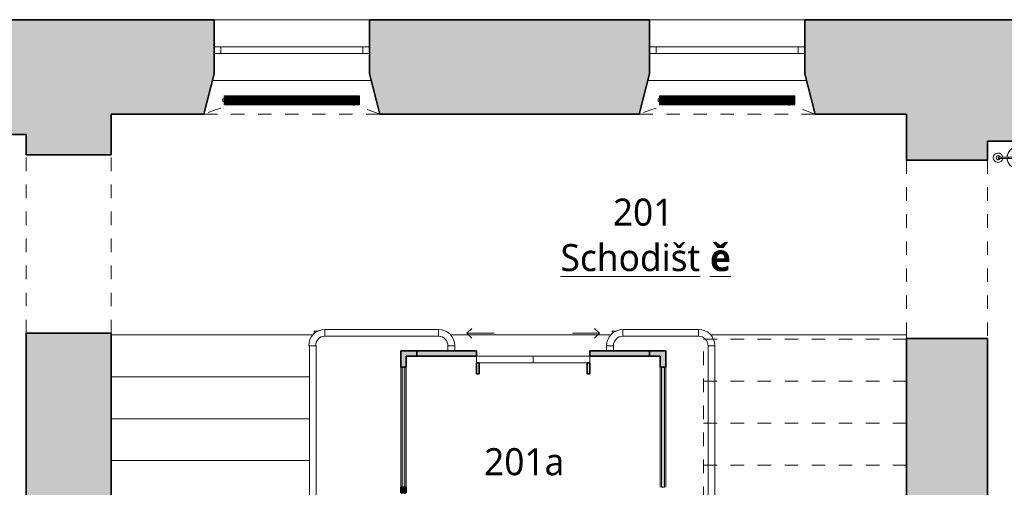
# Model space of a CAD drawing. Header units: metres. Extents: x -0.2 to 46.9, y -1.3 to 28.
# Tile 7 of 29: x 10.6 to 17.9, y 11.3 to 14.7. Entities that reach past the tile are written whole.
import ezdxf

# ---------------------------------------------------------------- set-up
doc = ezdxf.new("R2010")
doc.units = ezdxf.units.M
for name, pattern in [('AV - Cerch_ 1 tecka 4mm', [0.006, 0.004, -0.001, 0, -0.001]), ('AV - Cerch_ 2 tecky 2mm', [0.0038, 0.002, -0.0006, 0, -0.0006, 0, -0.0006]), ('AV - Cerch_ 2 tecky 4mm', [0.008, 0.004, -0.0015, 0, -0.001, 0, -0.0015])]:
    doc.linetypes.add(name, pattern=pattern)
doc.layers.add('AV-MISTNOSTI', color=5, linetype='Continuous', lineweight=5, true_color=0x0000ff)
for name, color, linetype, lineweight in [('AV-SRAFY', 7, 'Continuous', 35), ('AV-STAVBA', 7, 'Continuous', 18), ('AV-VYBAVENI', 7, 'Continuous', 18)]:
    doc.layers.add(name, color=color, linetype=linetype, lineweight=lineweight)
doc.styles.add('Trebuchet MS_B', font='trebuc.ttf', dxfattribs={"height": 0.2})

# ---------------------------------------------------------------- blocks, each defined once
blk = doc.blocks.new('GM_Otvor_obdélníkový - 1320x2800-981965-2NP')
at = {"layer": 'AV-STAVBA', "color": 254, "linetype": 'AV - Cerch_ 1 tecka 4mm', "lineweight": 13, "true_color": 0xcccccc}
for p, q in [((-0.66, 0.315), (0.66, 0.315)), ((-0.66, -0.315), (0.66, -0.315)), ((-0.66, -0.315), (0.66, -0.315))]:
    blk.add_line(p, q, dxfattribs=at)
blk = doc.blocks.new('GM_Otvor_obdélníkový - 1320x2800-993324-2NP')
at = {"layer": 'AV-STAVBA', "color": 254, "linetype": 'AV - Cerch_ 1 tecka 4mm', "lineweight": 13, "true_color": 0xcccccc}
for p, q in [((-0.66, 0.3), (0.66, 0.3)), ((-0.66, -0.3), (0.66, -0.3)), ((-0.66, -0.3), (0.66, -0.3))]:
    blk.add_line(p, q, dxfattribs=at)
blk = doc.blocks.new('Systémový panel - Prosklený panel - Interiérový-1045395-2NP')
at = {"layer": 'AV-STAVBA', "true_color": 0xcccccc}
blk.add_hatch(color=254, dxfattribs=at).paths.add_polyline_path([(-0.445, 0.01), (-0.445, -0.01), (0.445, -0.01), (0.445, 0.01), (0.1995, 0.01)])
at = {"layer": 'AV-STAVBA', "color": 254, "true_color": 0xcccccc}
for p, q in [((0.445, 0.01), (-0.445, 0.01)), ((-0.445, 0.01), (-0.445, -0.01)), ((0.445, -0.01), (0.445, 0.01)), ((-0.445, -0.01), (0.445, -0.01))]:
    blk.add_line(p, q, dxfattribs=at)
blk = doc.blocks.new('L Corner Mullion - 100x100-1395239-2NP')
at = {"layer": 'AV-STAVBA', "true_color": 0xcccccc}
blk.add_hatch(color=254, dxfattribs=at).paths.add_polyline_path([(0.02, 0.1), (-0.02, 0.1), (-0.02, 0.02), (-0.1, 0.02), (-0.1, -0.02), (0.02, -0.02), (0.02, 0.0119)])
at = {"layer": 'AV-STAVBA', "color": 254, "lineweight": 35, "true_color": 0xcccccc}
for p, q in [((0.02, 0.1), (-0.02, 0.1)), ((-0.02, 0.1), (-0.02, 0.02)), ((0.02, -0.02), (0.02, 0.1)), ((-0.02, 0.02), (-0.1, 0.02)), ((-0.1, 0.02), (-0.1, -0.02)), ((-0.1, -0.02), (0.02, -0.02))]:
    blk.add_line(p, q, dxfattribs=at)
blk = doc.blocks.new('L Corner Mullion - 100x100-1395240-2NP')
at = {"layer": 'AV-STAVBA', "true_color": 0xcccccc}
blk.add_hatch(color=254, dxfattribs=at).paths.add_polyline_path([(-0.02, 0.1), (0.02, 0.1), (0.02, -0.02), (-0.1, -0.02), (-0.1, 0.02), (-0.02, 0.02)])
at = {"layer": 'AV-STAVBA', "color": 254, "lineweight": 35, "true_color": 0xcccccc}
for p, q in [((-0.02, 0.1), (0.02, 0.1)), ((-0.02, 0.02), (-0.02, 0.1)), ((0.02, 0.1), (0.02, -0.02)), ((-0.1, -0.02), (-0.1, 0.02)), ((-0.1, 0.02), (-0.02, 0.02)), ((0.02, -0.02), (-0.1, -0.02))]:
    blk.add_line(p, q, dxfattribs=at)
blk = doc.blocks.new('Obdélníková příčel - Koncepční příčel interiérová 40_40-1045116-2NP')
at = {"layer": 'AV-STAVBA', "true_color": 0xcccccc}
blk.add_hatch(color=254, dxfattribs=at).paths.add_polyline_path([(-0.02, -0.02), (-0.02, 0.02), (0.02, 0.02), (0.02, -0.02)])
at = {"layer": 'AV-STAVBA', "color": 254, "lineweight": 35, "true_color": 0xcccccc}
for p, q in [((-0.02, 0.02), (0.02, 0.02)), ((-0.02, -0.02), (-0.02, 0.02)), ((0.02, 0.02), (0.02, -0.02)), ((0.02, -0.02), (-0.02, -0.02))]:
    blk.add_line(p, q, dxfattribs=at)
blk = doc.blocks.new('Obdélníková příčel - Koncepční příčel interiérová 80_40-1045391-2NP')
at = {"layer": 'AV-STAVBA', "color": 254, "true_color": 0xcccccc}
for p, q in [((13.4248, 10.3582), (13.4248, 11.2482)), ((13.4648, 11.2482), (13.4648, 10.3582))]:
    blk.add_line(p, q, dxfattribs=at)
blk = doc.blocks.new('WI_2-2_bez středního sloupku_s příčlemi - 1150x2400-1162496-2NP')
at = {"layer": 'AV-STAVBA', "color": 254, "true_color": 0xcccccc}
for p, q in [((-0.575, 0.1), (-0.575, 0.15)), ((-0.575, 0.15), (0.575, 0.15)), ((-0.525, 0.1), (-0.525, 0.15)), ((0.525, 0.1), (0.525, 0.15)), ((0.575, 0.1), (0.575, 0.15)), ((-0.575, 0.1), (0.575, 0.1))]:
    blk.add_line(p, q, dxfattribs=at)
blk = doc.blocks.new('GM_Nika_zkosené ostění - v950-1164649-2NP')
at = {"layer": 'AV-STAVBA', "color": 254, "linetype": 'AV - Cerch_ 1 tecka 4mm', "lineweight": 13, "true_color": 0xcccccc}
blk.add_line((-0.525, 0.35), (0.775, 0.35), dxfattribs=at)
blk = doc.blocks.new('GM_Nika se zkoseným ostěním a klenutým nadpražím - 1150x2500_500-1164093-2NP')
at = {"layer": 'AV-STAVBA', "color": 254, "linetype": 'AV - Cerch_ 1 tecka 4mm', "lineweight": 13, "true_color": 0xcccccc}
for p, q in [((0.575, 0.35), (-0.575, 0.35)), ((0.65, -0.35), (-0.65, -0.35))]:
    blk.add_line(p, q, dxfattribs=at)
blk.add_arc((0, -1.9242), 1.7031, 67.56399, 112.43601, dxfattribs=at)
blk = doc.blocks.new('Railing - BA_Panel zábradlí-1395254-2NP')
at = {"layer": 'AV-STAVBA', "color": 254, "true_color": 0xcccccc}
for p, q in [((-0.0274, -0.0395), (-0.0274, -0.08)), ((-0.0074, -0.08), (-0.0074, -0.0463)), ((-0.0274, -0.08), (-0.0074, -0.08)), ((-0.0274, -0.11), (-0.0274, -0.08)), ((-0.0274, -0.11), (-0.0074, -0.11)), ((-0.0074, -0.08), (-0.0074, -0.11))]:
    blk.add_line(p, q, dxfattribs=at)
blk = doc.blocks.new('Railing - Railing-1361517-2NP')
at = {"layer": 'AV-STAVBA', "color": 254, "true_color": 0xcccccc}
for p, q in [((12.7494, 12.3359), (12.7994, 12.3359)), ((12.7494, 12.3359), (12.7494, 10.8891)), ((12.7994, 12.3359), (12.7994, 10.9056)), ((12.7494, 10.8891), (12.7848, 10.9056)), ((12.7848, 10.9056), (12.7994, 10.9056))]:
    blk.add_line(p, q, dxfattribs=at)
at = {"layer": 'AV-STAVBA', "color": 254, "linetype": 'AV - Cerch_ 2 tecky 2mm', "true_color": 0xcccccc}
for p, q in [((12.7494, 10.8891), (12.7494, 9.6259)), ((12.7994, 10.9056), (12.7994, 9.6259)), ((12.7494, 9.6259), (12.7494, 9.5359)), ((12.7994, 9.6259), (12.7994, 9.5359)), ((12.7994, 9.5359), (12.7494, 9.5359))]:
    blk.add_line(p, q, dxfattribs=at)
at = {"extrusion": (0, 0, -1), "zscale": -1}
blk.add_blockref('Railing - BA_Panel zábradlí-1395254-2NP', (-12.7594, 10.9409), dxfattribs=at)
blk = doc.blocks.new('Railing - Railing-1391833-2NP')
at = {"layer": 'AV-STAVBA', "color": 254, "true_color": 0xcccccc}
for p, q in [((15.6981, 9.6132), (15.6981, 12.3359)), ((15.7481, 9.5782), (15.7481, 12.3359)), ((15.7481, 9.5782), (15.7256, 9.5782))]:
    blk.add_line(p, q, dxfattribs=at)
blk = doc.blocks.new('DO_2_Ocel__posuvné_výtahové - 800x1970-1045821-2NP')
at = {"layer": 'AV-STAVBA', "color": 254, "lineweight": 35, "true_color": 0xcccccc}
for p, q in [((-0.4, 0.15), (-0.42, 0.15)), ((-0.42, 0.15), (-0.42, 0.07)), ((-0.4, 0.07), (-0.4, 0.15)), ((0.42, 0.15), (0.4, 0.15)), ((0.4, 0.15), (0.4, 0.07)), ((0.42, 0.07), (0.42, 0.15)), ((-0.42, 0.07), (-0.4, 0.07)), ((0.4, 0.07), (0.42, 0.07))]:
    blk.add_line(p, q, dxfattribs=at)
at = {"layer": 'AV-STAVBA', "color": 254, "linetype": 'AV - Cerch_ 1 tecka 4mm', "true_color": 0xcccccc}
blk.add_line((-0.52, 0.02), (0.52, 0.02), dxfattribs=at)
at = {"layer": 'AV-STAVBA', "color": 254, "true_color": 0xcccccc}
for p, q in [((-0.42, 0.07), (0, 0.07)), ((-0.42, 0.02), (-0.42, 0.07)), ((0, 0.02), (-0.42, 0.02)), ((0, 0.07), (0.42, 0.07)), ((0, 0.07), (0.42, 0.07)), ((0, 0.02), (0, 0.07)), ((0.42, 0.02), (0, 0.02)), ((0.42, 0.07), (0.42, 0.02)), ((-0.4896, -0.15), (-0.4542, -0.1146)), ((0.4896, -0.15), (0.4542, -0.1146)), ((-0.4896, -0.15), (-0.2896, -0.15)), ((-0.4896, -0.15), (-0.4542, -0.1854)), ((0.4896, -0.15), (0.2896, -0.15)), ((0.4896, -0.15), (0.4542, -0.1854))]:
    blk.add_line(p, q, dxfattribs=at)
blk = doc.blocks.new('Railing - BA_Panel zábradlí-1395425-2NP')
at = {"layer": 'AV-STAVBA', "color": 254, "true_color": 0xcccccc}
for q in [(-0.0274, -0.0803), (-0.0076, -0.11)]:
    blk.add_line((-0.0274, -0.11), q, dxfattribs=at)
blk = doc.blocks.new('Railing - Railing-1395258-2NP')
at = {"layer": 'AV-STAVBA', "color": 254, "true_color": 0xcccccc}
for p, q in [((12.8648, 12.4059), (12.8648, 12.4559)), ((13.7048, 12.4559), (12.8648, 12.4559)), ((12.8648, 12.4059), (12.8648, 12.4559)), ((13.7048, 12.4559), (13.7048, 12.4059)), ((13.7048, 12.4559), (13.7048, 12.4059)), ((12.8648, 12.4059), (13.7048, 12.4059)), ((12.7448, 12.3359), (12.7494, 12.3359)), ((13.7748, 12.3359), (13.8248, 12.3359)), ((13.7748, 12.3359), (13.7748, 12.2982)), ((13.7748, 12.3359), (13.8248, 12.3359)), ((13.8248, 12.2982), (13.8248, 12.3359))]:
    blk.add_line(p, q, dxfattribs=at)
for centre, radius, start, end in [((12.8648, 12.3359), 0.12, 90, 180), ((13.7048, 12.3359), 0.12, 0, 90), ((12.8648, 12.3359), 0.07, 90, 180), ((13.7048, 12.3359), 0.07, 0, 90)]:
    blk.add_arc(centre, radius, start, end, dxfattribs=at)
at = {"rotation": 270}
blk.add_blockref('Railing - BA_Panel zábradlí-1395425-2NP', (12.8948, 12.4159), dxfattribs=at)
blk = doc.blocks.new('Railing - Railing-1395430-2NP')
at = {"layer": 'AV-STAVBA', "color": 254, "true_color": 0xcccccc}
for p, q in [((15.0681, 12.4059), (15.0681, 12.4559)), ((15.6281, 12.4559), (15.0681, 12.4559)), ((15.0681, 12.4059), (15.0681, 12.4559)), ((15.6281, 12.4559), (15.6281, 12.4059)), ((15.6281, 12.4559), (15.6281, 12.4059)), ((15.0681, 12.4059), (15.6281, 12.4059)), ((14.9481, 12.3359), (14.9981, 12.3359)), ((14.9481, 12.3359), (14.9981, 12.3359)), ((14.9481, 12.3359), (14.9481, 12.2982)), ((14.9981, 12.2982), (14.9981, 12.3359)), ((15.6981, 12.3359), (15.7481, 12.3359))]:
    blk.add_line(p, q, dxfattribs=at)
for centre, radius, start, end in [((15.0681, 12.3359), 0.12, 90, 180), ((15.6281, 12.3359), 0.12, 0, 90), ((15.0681, 12.3359), 0.07, 90, 180), ((15.6281, 12.3359), 0.07, 0, 90)]:
    blk.add_arc(centre, radius, start, end, dxfattribs=at)
at = {"rotation": 269.9999999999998}
blk.add_blockref('Railing - BA_Panel zábradlí-1395425-2NP', (15.0981, 12.4159), dxfattribs=at)
blk = doc.blocks.new('GM_Hasicí přístroj - Hasici pristroj-1546942-2NP')
at = {"layer": 'AV-STAVBA', "color": 254, "lineweight": 13, "true_color": 0xcccccc}
for p, q in [((-0.0421, 0.0036), (-0.1007, 0.0036)), ((-0.0421, 0.0111), (0.0579, 0.0111)), ((-0.0421, 0.0111), (-0.0421, -0.0139)), ((0.0579, 0.0111), (0.0605, 0.0111)), ((0.0579, 0.0111), (0.0579, -0.0139)), ((0.0605, 0.0111), (0.0979, 0.0111)), ((0.0605, 0.0111), (0.0605, -0.0139)), ((0.0979, 0.0111), (0.0979, -0.0139)), ((-0.1007, -0.0064), (-0.0421, -0.0064)), ((0.0579, -0.0139), (-0.0421, -0.0139)), ((0.0605, -0.0139), (0.0579, -0.0139)), ((0.0979, -0.0139), (0.0605, -0.0139))]:
    blk.add_line(p, q, dxfattribs=at)
at = {"layer": 'AV-STAVBA', "color": 254, "lineweight": 13, "true_color": 0xcccccc, "flags": 128}
for points in [[(-0.1007, 0.0036), (-0.1035, 0.0036), (-0.1063, 0.0036), (-0.1092, 0.0036), (-0.112, 0.0036), (-0.1149, 0.0036), (-0.1177, 0.0036), (-0.1205, 0.0036), (-0.1233, 0.0036), (-0.126, 0.0036), (-0.1288, 0.0036), (-0.1315, 0.0036), (-0.1341, 0.0036), (-0.1367, 0.0036), (-0.1393, 0.0036), (-0.1418, 0.0036), (-0.1443, 0.0036), (-0.1467, 0.0036), (-0.149, 0.0036), (-0.1513, 0.0036), (-0.1535, 0.0036), (-0.1556, 0.0036), (-0.1577, 0.0036), (-0.1596, 0.0036), (-0.1615, 0.0036), (-0.1633, 0.0036), (-0.165, 0.0036), (-0.1667, 0.0036), (-0.1682, 0.0036), (-0.1696, 0.0036), (-0.1709, 0.0036), (-0.1714, 0.0036)], [(-0.1714, -0.0064), (-0.1701, -0.0064), (-0.1687, -0.0064), (-0.1673, -0.0064), (-0.1657, -0.0064), (-0.164, -0.0064), (-0.1622, -0.0064), (-0.1604, -0.0064), (-0.1584, -0.0064), (-0.1564, -0.0064), (-0.1543, -0.0064), (-0.1522, -0.0064), (-0.1499, -0.0064), (-0.1476, -0.0064), (-0.1452, -0.0064), (-0.1428, -0.0064), (-0.1403, -0.0064), (-0.1377, -0.0064), (-0.1351, -0.0064), (-0.1325, -0.0064), (-0.1298, -0.0064), (-0.1271, -0.0064), (-0.1244, -0.0064), (-0.1216, -0.0064), (-0.1188, -0.0064), (-0.116, -0.0064), (-0.1131, -0.0064), (-0.1103, -0.0064), (-0.1074, -0.0064), (-0.1046, -0.0064), (-0.1018, -0.0064), (-0.1007, -0.0064)]]:
    blk.add_lwpolyline(points, dxfattribs=at)
at = {"layer": 'AV-STAVBA', "color": 254, "lineweight": 13, "true_color": 0xcccccc}
for centre, radius, start, end in [((-0.0307, -0.0014), 0.08, 90, 176.37662), ((-0.0307, -0.0014), 0.08, 90, 110.02868), ((-0.0307, -0.0014), 0.08, 69.97132, 90), ((-0.0307, -0.0014), 0.08, 9.18677, 90), ((-0.1772, -0.0014), 0.035, 7.23753, 180), ((-0.1764, -0.0014), 0.015, 18.64917, 180), ((-0.1764, -0.0014), 0.015, 165, 180), ((-0.1764, -0.0014), 0.015, 105, 134.93615), ((-0.1714, -0.0014), 0.005, 150, 180), ((-0.1714, -0.0014), 0.005, 90, 120), ((-0.1764, -0.0014), 0.015, 45.06385, 75), ((-0.1764, -0.0014), 0.015, 18.64917, 44.93615), ((-0.0307, -0.0014), 0.08, 159.97132, 176.42822), ((-0.0307, -0.0014), 0.08, 114.97132, 155.02868), ((-0.0307, -0.0014), 0.025, 90, 169.20034), ((-0.0307, -0.0014), 0.025, 30, 90), ((-0.0307, -0.0014), 0.08, 24.97132, 65.02868), ((-0.0307, -0.0014), 0.08, 9.05555, 20.02868), ((-0.1772, -0.0014), 0.035, 180, 351.96894), ((-0.1764, -0.0014), 0.015, 174.95011, 180), ((-0.1764, -0.0014), 0.015, 180, 185.04989), ((-0.1764, -0.0014), 0.015, 180, 224.93615), ((-0.1764, -0.0014), 0.015, 180, 341.97651), ((-0.1764, -0.0014), 0.015, 240, 270), ((-0.1714, -0.0014), 0.005, 180, 210), ((-0.1714, -0.0014), 0.005, 240, 285), ((-0.1764, -0.0014), 0.015, 330, 341.97651), ((-0.0307, -0.0014), 0.08, 183.5619, 200.02868), ((-0.0307, -0.0014), 0.08, 183.6137, 270), ((-0.0307, -0.0014), 0.08, 204.97132, 245.02868), ((-0.0307, -0.0014), 0.025, 190.79953, 270), ((-0.0307, -0.0014), 0.025, 270, 330), ((-0.0307, -0.0014), 0.08, 270, 350.81323), ((-0.0307, -0.0014), 0.08, 294.97132, 335.02868), ((-0.0307, -0.0014), 0.08, 339.97132, 350.94445), ((-0.0307, -0.0014), 0.08, 249.97132, 270), ((-0.0307, -0.0014), 0.08, 270, 290.02868)]:
    blk.add_arc(centre, radius, start, end, dxfattribs=at)
for points, knots in [([(-0.1764, -0.0014), (-0.1764, -0.0009), (-0.1762, 0.0003), (-0.1753, 0.0019), (-0.1742, 0.0028), (-0.1731, 0.0033), (-0.1725, 0.0034), (-0.1723, 0.0035)], [0, 0, 0, 0, 0.1111111, 0.2222222, 0.3333333, 0.3888889, 0.4444444, 0.4444444, 0.4444444, 0.4444444]), ([(-0.1689, -0.0058), (-0.1692, -0.0059), (-0.1697, -0.0062), (-0.1705, -0.0064), (-0.1714, -0.0065), (-0.1723, -0.0064), (-0.1731, -0.0062), (-0.1742, -0.0057), (-0.1753, -0.0047), (-0.1762, -0.0032), (-0.1764, -0.002), (-0.1764, -0.0014)], [0.3333333, 0.3333333, 0.3333333, 0.3333333, 0.3888889, 0.4444444, 0.5, 0.5555556, 0.6111111, 0.6666667, 0.7777778, 0.8888889, 1, 1, 1, 1])]:
    blk.add_open_spline(points, degree=3, knots=knots, dxfattribs=at)
for points in [[(-0.1004, -0.0014), (-0.1004, -0.0009), (-0.1004, 0.0003), (-0.1005, 0.0018), (-0.1005, 0.003), (-0.1006, 0.0034), (-0.1006, 0.0035)], [(-0.1006, -0.0064), (-0.1006, -0.0063), (-0.1005, -0.0059), (-0.1005, -0.0047), (-0.1004, -0.0032), (-0.1004, -0.002), (-0.1004, -0.0014)]]:
    blk.add_open_spline(points, degree=3, dxfattribs=at)
blk = doc.blocks.new('D0089 - 1514 - OÚPSŘ_Benešova_rvt-1-2NP')
at = {"layer": 'AV-SRAFY', "lineweight": 18, "true_color": 0xcccccc}
h = blk.add_hatch(color=254, dxfattribs=at)
h.paths.add_polyline_path([(8.3048, 13.8982), (8.9398, 13.8982), (8.9848, 14.2982), (9.0298, 14.2982), (9.0298, 14.3482), (9.0798, 14.3482), (9.0798, 14.7482), (8.2298, 14.7482), (8.2298, 13.8982)])
h.paths.add_polyline_path([(11.2848, 13.8982), (11.2848, 14.7482), (10.2298, 14.7482), (10.2298, 14.3482), (10.2798, 14.3482), (10.2798, 14.2982), (10.3248, 14.2982), (10.3698, 13.8982), (10.6548, 13.8982)])
h = blk.add_hatch(color=254, dxfattribs=at)
h.paths.add_polyline_path([(15.1898, 14.0482), (15.2648, 14.3482), (15.2648, 14.7482), (13.1948, 14.7482), (13.1948, 14.3482), (13.2698, 14.0482), (14.9762, 14.0482)])
h.paths.add_polyline_path([(17.1648, 14.0482), (17.1648, 14.7482), (16.4148, 14.7482), (16.4148, 14.3482), (16.4898, 14.0482)])
h.paths.add_polyline_path([(11.4526, 14.0482), (11.9698, 14.0482), (12.0448, 14.3482), (12.0448, 14.7482), (11.2848, 14.7482), (11.2848, 14.0482)])
h = blk.add_hatch(color=254, dxfattribs=at)
h.paths.add_polyline_path([(22.0748, 13.8482), (22.0748, 14.7482), (20.8948, 14.7482), (20.8948, 14.2982), (20.9698, 13.8482), (22.0234, 13.8482)])
h.paths.add_polyline_path([(17.493, 13.8482), (18.5198, 13.8482), (18.5948, 14.2982), (18.5948, 14.7482), (17.1648, 14.7482), (17.1648, 13.8482)])
h.paths.add_polyline_path([(19.5948, 14.2982), (19.8948, 14.2982), (19.8948, 14.7482), (19.5948, 14.7482), (19.5948, 14.613)])
h = blk.add_hatch(color=254, dxfattribs=at)
h.paths.add_polyline_path([(11.2848, 7.7082), (11.2848, 8.3882), (10.6548, 8.3882), (10.6548, 7.7082), (10.9948, 7.7082)])
h.paths.add_polyline_path([(10.6548, 9.1882), (11.2848, 9.1882), (11.2848, 12.4282), (10.6548, 12.4282), (10.6548, 9.5586)])
h.paths.add_polyline_path([(10.6548, 13.7482), (11.2848, 13.7482), (11.2848, 13.8982), (10.6548, 13.8982)])
h = blk.add_hatch(color=254, dxfattribs=at)
h.paths.add_polyline_path([(17.493, 7.6982), (17.7648, 7.6982), (17.7648, 8.3782), (17.1648, 8.3782), (17.1648, 7.6982)])
h.paths.add_polyline_path([(17.493, 9.1282), (17.7648, 9.1282), (17.7648, 12.3882), (17.1648, 12.3882), (17.1648, 9.1282)])
h.paths.add_polyline_path([(17.7447, 13.7082), (17.7648, 13.7082), (17.7648, 13.8482), (17.1648, 13.8482), (17.1648, 13.7082), (17.493, 13.7082)])
h = blk.add_hatch(color=254, dxfattribs=at)
h.paths.add_polyline_path([(14.9762, 12.2582), (15.2648, 12.2582), (15.2648, 12.2982), (14.8248, 12.2982), (14.8248, 12.2582)])
h.paths.add_polyline_path([(13.9848, 12.2582), (13.9848, 12.2982), (13.5448, 12.2982), (13.5448, 12.2582)])
at = {"layer": 'AV-STAVBA', "color": 254, "lineweight": 35, "true_color": 0xcccccc}
for p, q in [((11.2848, 14.7482), (10.2298, 14.7482)), ((12.0448, 14.7482), (11.2848, 14.7482)), ((12.0448, 14.3482), (12.0448, 14.7482)), ((15.2648, 14.7482), (13.1948, 14.7482)), ((13.1948, 14.7482), (13.1948, 14.3482)), ((15.2648, 14.3482), (15.2648, 14.7482)), ((17.1648, 14.7482), (16.4148, 14.7482)), ((16.4148, 14.7482), (16.4148, 14.3482)), ((18.5948, 14.7482), (17.1648, 14.7482)), ((11.9698, 14.0482), (12.0448, 14.3482)), ((13.1948, 14.3482), (13.2698, 14.0482)), ((15.1898, 14.0482), (15.2648, 14.3482)), ((16.4148, 14.3482), (16.4898, 14.0482)), ((11.2848, 14.0482), (11.9698, 14.0482)), ((11.2848, 13.8982), (11.2848, 14.0482)), ((13.2698, 14.0482), (15.1898, 14.0482)), ((16.4898, 14.0482), (17.1648, 14.0482)), ((17.1648, 14.0482), (17.1648, 13.8482)), ((10.3698, 13.8982), (10.6548, 13.8982)), ((10.6548, 13.8982), (10.6548, 13.7482)), ((11.2848, 13.7482), (11.2848, 13.8982)), ((17.1648, 13.8482), (17.1648, 13.7082)), ((17.7648, 13.8482), (18.5198, 13.8482)), ((17.7648, 13.7082), (17.7648, 13.8482)), ((10.6548, 13.7482), (11.2848, 13.7482)), ((17.1648, 13.7082), (17.7648, 13.7082)), ((11.2848, 12.4282), (10.6548, 12.4282)), ((10.6548, 12.4282), (10.6548, 9.1882)), ((11.2848, 10.2459), (11.2848, 12.4282)), ((17.1648, 12.3882), (17.1648, 9.1282)), ((17.7648, 12.3882), (17.1648, 12.3882)), ((17.7648, 9.1282), (17.7648, 12.3882)), ((13.9848, 12.2982), (13.5448, 12.2982)), ((13.5448, 12.2982), (13.5448, 12.2582)), ((13.5448, 12.2582), (13.9848, 12.2582)), ((13.9848, 12.2582), (13.9848, 12.2982)), ((15.2648, 12.2982), (14.8248, 12.2982)), ((14.8248, 12.2982), (14.8248, 12.2582)), ((14.8248, 12.2582), (15.2648, 12.2582)), ((15.2648, 12.2582), (15.2648, 12.2982))]:
    blk.add_line(p, q, dxfattribs=at)
at = {"layer": 'AV-STAVBA', "color": 254, "true_color": 0xcccccc}
for p, q in [((12.0448, 14.7482), (13.1948, 14.7482)), ((15.2648, 14.7482), (16.4148, 14.7482)), ((12.0323, 14.2982), (13.2073, 14.2982)), ((16.4273, 14.2982), (15.2523, 14.2982)), ((12.7772, 12.4159), (11.2848, 12.4159)), ((13.7924, 12.4159), (14.9805, 12.4159)), ((15.7158, 12.4159), (17.1648, 12.4159)), ((17.1648, 12.4159), (17.1648, 12.3882)), ((12.7494, 12.1059), (11.2848, 12.1059)), ((12.7494, 11.7959), (11.2848, 11.7959)), ((12.7494, 11.4859), (11.2848, 11.4859))]:
    blk.add_line(p, q, dxfattribs=at)
at = {"layer": 'AV-STAVBA', "color": 254, "linetype": 'AV - Cerch_ 2 tecky 4mm', "true_color": 0xcccccc}
for p, q in [((12.7772, 12.4159), (11.2848, 12.4159)), ((15.6648, 12.3832), (17.1648, 12.3832)), ((15.6648, 9.5932), (15.6648, 12.3832)), ((17.1648, 9.5932), (17.1648, 12.3832)), ((12.7494, 12.1059), (11.2848, 12.1059)), ((15.6648, 12.0732), (17.1648, 12.0732)), ((15.6648, 12.0732), (17.1648, 12.0732)), ((12.7494, 11.7959), (11.2848, 11.7959)), ((15.6648, 11.7632), (17.1648, 11.7632)), ((15.6648, 11.7632), (17.1648, 11.7632)), ((12.7494, 11.4859), (11.2848, 11.4859)), ((15.6648, 11.4532), (17.1648, 11.4532)), ((15.6648, 11.4532), (17.1648, 11.4532))]:
    blk.add_line(p, q, dxfattribs=at)
at = {"layer": 'AV-STAVBA', "color": 254, "lineweight": 18, "true_color": 0xcccccc}
for name, p in [('GM_Nika se zkoseným ostěním a klenutým nadpražím - 1150x2500_500-1164093-2NP', (12.6198, 14.3982)), ('GM_Nika se zkoseným ostěním a klenutým nadpražím - 1150x2500_500-1164093-2NP', (15.8398, 14.3982)), ('WI_2-2_bez středního sloupku_s příčlemi - 1150x2400-1162496-2NP', (12.6198, 14.3982)), ('WI_2-2_bez středního sloupku_s příčlemi - 1150x2400-1162496-2NP', (15.8398, 14.3982)), ('GM_Hasicí přístroj - Hasici pristroj-1546942-2NP', (18.0198, 13.7282)), ('Railing - Railing-1395258-2NP', (0, 0)), ('Railing - Railing-1395430-2NP', (0, 0)), ('Railing - Railing-1361517-2NP', (0, 0)), ('Railing - Railing-1391833-2NP', (0, 0)), ('Obdélníková příčel - Koncepční příčel interiérová 80_40-1045391-2NP', (0, 0.93))]:
    blk.add_blockref(name, p, dxfattribs=at)
for name, p, rotation in [('GM_Nika_zkosené ostění - v950-1164649-2NP', (12.7448, 14.3982), 180), ('GM_Nika_zkosené ostění - v950-1164649-2NP', (15.9648, 14.3982), 180), ('GM_Otvor_obdélníkový - 1320x2800-981965-2NP', (10.9698, 13.0882), 89.9999999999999), ('GM_Otvor_obdélníkový - 1320x2800-993324-2NP', (17.4648, 13.0482), 269.9999999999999), ('DO_2_Ocel__posuvné_výtahové - 800x1970-1045821-2NP', (14.4048, 12.2782), 180), ('L Corner Mullion - 100x100-1395239-2NP', (13.4448, 12.2782), 180), ('Systémový panel - Prosklený panel - Interiérový-1045395-2NP', (13.4448, 11.7332), 90), ('Obdélníková příčel - Koncepční příčel interiérová 80_40-1045391-2NP', (28.8096, 22.5364), 180), ('Systémový panel - Prosklený panel - Interiérový-1045395-2NP', (15.3648, 11.7332), 270)]:
    blk.add_blockref(name, p, dxfattribs=dict(at, rotation=rotation))
at = {"layer": 'AV-STAVBA', "color": 254, "lineweight": 18, "true_color": 0xcccccc, "extrusion": (0, 0, -1)}
for name, p, rotation in [('L Corner Mullion - 100x100-1395240-2NP', (-15.3648, 12.2782), 180), ('Obdélníková příčel - Koncepční příčel interiérová 40_40-1045116-2NP', (-13.4448, 11.2682), 90)]:
    blk.add_blockref(name, p, dxfattribs=dict(at, rotation=rotation))
blk = doc.blocks.new('PF_Deskový radiátor_připojení boční - 1000_500_66-861089-2NP')
at = {"layer": 'AV-VYBAVENI', "color": 5, "true_color": 0x0000ff}
for p, q in [((-0.5, 0.01), (-0.51, 0.01)), ((-0.51, 0.01), (-0.51, -0.01)), ((-0.51, 0.01), (-0.51, 0.0097)), ((-0.5, 0.01), (-0.51, 0.01)), ((-0.51, 0.01), (-0.51, 0.0097)), ((-0.51, 0.01), (-0.51, 0.0097)), ((0.5, 0.033), (-0.5, 0.033)), ((-0.5, 0.033), (-0.5, -0.033)), ((-0.493, -0.026), (-0.493, 0.026)), ((-0.493, 0.026), (0.493, 0.026)), ((-0.483, 0.026), (-0.486, 0.026)), ((-0.486, 0.026), (-0.486, -0.026)), ((-0.483, -0.026), (-0.483, 0.026)), ((-0.4745, 0.026), (-0.4775, 0.026)), ((-0.4775, 0.026), (-0.4775, -0.026)), ((-0.4745, -0.026), (-0.4745, 0.026)), ((-0.466, 0.026), (-0.469, 0.026)), ((-0.469, 0.026), (-0.469, -0.026)), ((-0.466, -0.026), (-0.466, 0.026)), ((-0.4575, 0.026), (-0.4605, 0.026)), ((-0.4605, 0.026), (-0.4605, -0.026)), ((-0.4575, -0.026), (-0.4575, 0.026)), ((-0.449, 0.026), (-0.452, 0.026)), ((-0.452, 0.026), (-0.452, -0.026)), ((-0.449, -0.026), (-0.449, 0.026)), ((-0.4405, 0.026), (-0.4435, 0.026)), ((-0.4435, 0.026), (-0.4435, -0.026)), ((-0.4405, -0.026), (-0.4405, 0.026)), ((-0.432, 0.026), (-0.435, 0.026)), ((-0.435, 0.026), (-0.435, -0.026)), ((-0.432, -0.026), (-0.432, 0.026)), ((-0.4235, 0.026), (-0.4265, 0.026)), ((-0.4265, 0.026), (-0.4265, -0.026)), ((-0.4235, -0.026), (-0.4235, 0.026)), ((-0.415, 0.026), (-0.418, 0.026)), ((-0.418, 0.026), (-0.418, -0.026)), ((-0.415, -0.026), (-0.415, 0.026)), ((-0.4065, 0.026), (-0.4095, 0.026)), ((-0.4095, 0.026), (-0.4095, -0.026)), ((-0.4065, -0.026), (-0.4065, 0.026)), ((-0.398, 0.026), (-0.401, 0.026)), ((-0.401, 0.026), (-0.401, -0.026)), ((-0.398, -0.026), (-0.398, 0.026)), ((-0.3895, 0.026), (-0.3925, 0.026)), ((-0.3925, 0.026), (-0.3925, -0.026)), ((-0.3895, -0.026), (-0.3895, 0.026)), ((-0.381, 0.026), (-0.384, 0.026)), ((-0.384, 0.026), (-0.384, -0.026)), ((-0.381, -0.026), (-0.381, 0.026)), ((-0.3725, 0.026), (-0.3755, 0.026)), ((-0.3755, 0.026), (-0.3755, -0.026)), ((-0.3725, -0.026), (-0.3725, 0.026)), ((-0.364, 0.026), (-0.367, 0.026)), ((-0.367, 0.026), (-0.367, -0.026)), ((-0.364, -0.026), (-0.364, 0.026)), ((-0.3555, 0.026), (-0.3585, 0.026)), ((-0.3585, 0.026), (-0.3585, -0.026)), ((-0.3555, -0.026), (-0.3555, 0.026)), ((-0.347, 0.026), (-0.35, 0.026)), ((-0.35, 0.026), (-0.35, -0.026)), ((-0.347, -0.026), (-0.347, 0.026)), ((-0.3385, 0.026), (-0.3415, 0.026)), ((-0.3415, 0.026), (-0.3415, -0.026)), ((-0.3385, -0.026), (-0.3385, 0.026)), ((-0.33, 0.026), (-0.333, 0.026)), ((-0.333, 0.026), (-0.333, -0.026)), ((-0.33, -0.026), (-0.33, 0.026)), ((-0.3215, 0.026), (-0.3245, 0.026)), ((-0.3245, 0.026), (-0.3245, -0.026)), ((-0.3215, -0.026), (-0.3215, 0.026)), ((-0.313, 0.026), (-0.316, 0.026)), ((-0.316, 0.026), (-0.316, -0.026)), ((-0.313, -0.026), (-0.313, 0.026)), ((-0.3045, 0.026), (-0.3075, 0.026)), ((-0.3075, 0.026), (-0.3075, -0.026)), ((-0.3045, -0.026), (-0.3045, 0.026)), ((-0.296, 0.026), (-0.299, 0.026)), ((-0.299, 0.026), (-0.299, -0.026)), ((-0.296, -0.026), (-0.296, 0.026)), ((-0.2875, 0.026), (-0.2905, 0.026)), ((-0.2905, 0.026), (-0.2905, -0.026)), ((-0.2875, -0.026), (-0.2875, 0.026)), ((-0.279, 0.026), (-0.282, 0.026)), ((-0.282, 0.026), (-0.282, -0.026)), ((-0.279, -0.026), (-0.279, 0.026)), ((-0.2705, 0.026), (-0.2735, 0.026)), ((-0.2735, 0.026), (-0.2735, -0.026)), ((-0.2705, -0.026), (-0.2705, 0.026)), ((-0.262, 0.026), (-0.265, 0.026)), ((-0.265, 0.026), (-0.265, -0.026)), ((-0.262, -0.026), (-0.262, 0.026)), ((-0.2535, 0.026), (-0.2565, 0.026)), ((-0.2565, 0.026), (-0.2565, -0.026)), ((-0.2535, -0.026), (-0.2535, 0.026)), ((-0.245, 0.026), (-0.248, 0.026)), ((-0.248, 0.026), (-0.248, -0.026)), ((-0.245, -0.026), (-0.245, 0.026)), ((-0.2365, 0.026), (-0.2395, 0.026)), ((-0.2395, 0.026), (-0.2395, -0.026)), ((-0.2365, -0.026), (-0.2365, 0.026)), ((-0.228, 0.026), (-0.231, 0.026)), ((-0.231, 0.026), (-0.231, -0.026)), ((-0.228, -0.026), (-0.228, 0.026)), ((-0.2195, 0.026), (-0.2225, 0.026)), ((-0.2225, 0.026), (-0.2225, -0.026)), ((-0.2195, -0.026), (-0.2195, 0.026)), ((-0.211, 0.026), (-0.214, 0.026)), ((-0.214, 0.026), (-0.214, -0.026)), ((-0.211, -0.026), (-0.211, 0.026)), ((-0.2025, 0.026), (-0.2055, 0.026)), ((-0.2055, 0.026), (-0.2055, -0.026)), ((-0.2025, -0.026), (-0.2025, 0.026)), ((-0.194, 0.026), (-0.197, 0.026)), ((-0.197, 0.026), (-0.197, -0.026)), ((-0.194, -0.026), (-0.194, 0.026)), ((-0.1855, 0.026), (-0.1885, 0.026)), ((-0.1885, 0.026), (-0.1885, -0.026)), ((-0.1855, -0.026), (-0.1855, 0.026)), ((-0.177, 0.026), (-0.18, 0.026)), ((-0.18, 0.026), (-0.18, -0.026)), ((-0.177, -0.026), (-0.177, 0.026)), ((-0.1685, 0.026), (-0.1715, 0.026)), ((-0.1715, 0.026), (-0.1715, -0.026)), ((-0.1685, -0.026), (-0.1685, 0.026)), ((-0.16, 0.026), (-0.163, 0.026)), ((-0.163, 0.026), (-0.163, -0.026)), ((-0.16, -0.026), (-0.16, 0.026)), ((-0.1515, 0.026), (-0.1545, 0.026)), ((-0.1545, 0.026), (-0.1545, -0.026)), ((-0.1515, -0.026), (-0.1515, 0.026)), ((-0.143, 0.026), (-0.146, 0.026)), ((-0.146, 0.026), (-0.146, -0.026)), ((-0.143, -0.026), (-0.143, 0.026)), ((-0.1345, 0.026), (-0.1375, 0.026)), ((-0.1375, 0.026), (-0.1375, -0.026)), ((-0.1345, -0.026), (-0.1345, 0.026)), ((-0.126, 0.026), (-0.129, 0.026)), ((-0.129, 0.026), (-0.129, -0.026)), ((-0.126, -0.026), (-0.126, 0.026)), ((-0.1175, 0.026), (-0.1205, 0.026)), ((-0.1205, 0.026), (-0.1205, -0.026)), ((-0.1175, -0.026), (-0.1175, 0.026)), ((-0.109, 0.026), (-0.112, 0.026)), ((-0.112, 0.026), (-0.112, -0.026)), ((-0.109, -0.026), (-0.109, 0.026)), ((-0.1005, 0.026), (-0.1035, 0.026)), ((-0.1035, 0.026), (-0.1035, -0.026)), ((-0.1005, -0.026), (-0.1005, 0.026)), ((-0.092, 0.026), (-0.095, 0.026)), ((-0.095, 0.026), (-0.095, -0.026)), ((-0.092, -0.026), (-0.092, 0.026)), ((-0.0835, 0.026), (-0.0865, 0.026)), ((-0.0865, 0.026), (-0.0865, -0.026)), ((-0.0835, -0.026), (-0.0835, 0.026)), ((-0.075, 0.026), (-0.078, 0.026)), ((-0.078, 0.026), (-0.078, -0.026)), ((-0.075, -0.026), (-0.075, 0.026)), ((-0.0665, 0.026), (-0.0695, 0.026)), ((-0.0695, 0.026), (-0.0695, -0.026)), ((-0.0665, -0.026), (-0.0665, 0.026)), ((-0.058, 0.026), (-0.061, 0.026)), ((-0.061, 0.026), (-0.061, -0.026)), ((-0.058, -0.026), (-0.058, 0.026)), ((-0.0495, 0.026), (-0.0525, 0.026)), ((-0.0525, 0.026), (-0.0525, -0.026)), ((-0.0495, -0.026), (-0.0495, 0.026)), ((-0.041, 0.026), (-0.044, 0.026)), ((-0.044, 0.026), (-0.044, -0.026)), ((-0.041, -0.026), (-0.041, 0.026)), ((-0.0325, 0.026), (-0.0355, 0.026)), ((-0.0355, 0.026), (-0.0355, -0.026)), ((-0.0325, -0.026), (-0.0325, 0.026)), ((-0.024, 0.026), (-0.027, 0.026)), ((-0.027, 0.026), (-0.027, -0.026)), ((-0.024, -0.026), (-0.024, 0.026)), ((-0.0155, 0.026), (-0.0185, 0.026)), ((-0.0185, 0.026), (-0.0185, -0.026)), ((-0.0155, -0.026), (-0.0155, 0.026)), ((-0.007, 0.026), (-0.01, 0.026)), ((-0.01, 0.026), (-0.01, -0.026)), ((-0.007, -0.026), (-0.007, 0.026)), ((0.0015, 0.026), (-0.0015, 0.026)), ((-0.0015, 0.026), (-0.0015, -0.026)), ((0.0015, -0.026), (0.0015, 0.026)), ((0.01, 0.026), (0.007, 0.026)), ((0.007, 0.026), (0.007, -0.026)), ((0.01, -0.026), (0.01, 0.026)), ((0.0185, 0.026), (0.0155, 0.026)), ((0.0155, 0.026), (0.0155, -0.026)), ((0.0185, -0.026), (0.0185, 0.026)), ((0.027, 0.026), (0.024, 0.026)), ((0.024, 0.026), (0.024, -0.026)), ((0.027, -0.026), (0.027, 0.026)), ((0.0355, 0.026), (0.0325, 0.026)), ((0.0325, 0.026), (0.0325, -0.026)), ((0.0355, -0.026), (0.0355, 0.026)), ((0.044, 0.026), (0.041, 0.026)), ((0.041, 0.026), (0.041, -0.026)), ((0.044, -0.026), (0.044, 0.026)), ((0.0525, 0.026), (0.0495, 0.026)), ((0.0495, 0.026), (0.0495, -0.026)), ((0.0525, -0.026), (0.0525, 0.026)), ((0.061, 0.026), (0.058, 0.026)), ((0.058, 0.026), (0.058, -0.026)), ((0.061, -0.026), (0.061, 0.026)), ((0.0695, 0.026), (0.0665, 0.026)), ((0.0665, 0.026), (0.0665, -0.026)), ((0.0695, -0.026), (0.0695, 0.026)), ((0.078, 0.026), (0.075, 0.026)), ((0.075, 0.026), (0.075, -0.026)), ((0.078, -0.026), (0.078, 0.026)), ((0.0865, 0.026), (0.0835, 0.026)), ((0.0835, 0.026), (0.0835, -0.026)), ((0.0865, -0.026), (0.0865, 0.026)), ((0.095, 0.026), (0.092, 0.026)), ((0.092, 0.026), (0.092, -0.026)), ((0.095, -0.026), (0.095, 0.026)), ((0.1035, 0.026), (0.1005, 0.026)), ((0.1005, 0.026), (0.1005, -0.026)), ((0.1035, -0.026), (0.1035, 0.026)), ((0.112, 0.026), (0.109, 0.026)), ((0.109, 0.026), (0.109, -0.026)), ((0.112, -0.026), (0.112, 0.026)), ((0.1205, 0.026), (0.1175, 0.026)), ((0.1175, 0.026), (0.1175, -0.026)), ((0.1205, -0.026), (0.1205, 0.026)), ((0.129, 0.026), (0.126, 0.026)), ((0.126, 0.026), (0.126, -0.026)), ((0.129, -0.026), (0.129, 0.026)), ((0.1375, 0.026), (0.1345, 0.026)), ((0.1345, 0.026), (0.1345, -0.026)), ((0.1375, -0.026), (0.1375, 0.026)), ((0.146, 0.026), (0.143, 0.026)), ((0.143, 0.026), (0.143, -0.026)), ((0.146, -0.026), (0.146, 0.026)), ((0.1545, 0.026), (0.1515, 0.026)), ((0.1515, 0.026), (0.1515, -0.026)), ((0.1545, -0.026), (0.1545, 0.026)), ((0.163, 0.026), (0.16, 0.026)), ((0.16, 0.026), (0.16, -0.026)), ((0.163, -0.026), (0.163, 0.026)), ((0.1715, 0.026), (0.1685, 0.026)), ((0.1685, 0.026), (0.1685, -0.026)), ((0.1715, -0.026), (0.1715, 0.026)), ((0.18, 0.026), (0.177, 0.026)), ((0.177, 0.026), (0.177, -0.026)), ((0.18, -0.026), (0.18, 0.026)), ((0.1885, 0.026), (0.1855, 0.026)), ((0.1855, 0.026), (0.1855, -0.026)), ((0.1885, -0.026), (0.1885, 0.026)), ((0.197, 0.026), (0.194, 0.026)), ((0.194, 0.026), (0.194, -0.026)), ((0.197, -0.026), (0.197, 0.026)), ((0.2055, 0.026), (0.2025, 0.026)), ((0.2025, 0.026), (0.2025, -0.026)), ((0.2055, -0.026), (0.2055, 0.026)), ((0.214, 0.026), (0.211, 0.026)), ((0.211, 0.026), (0.211, -0.026)), ((0.214, -0.026), (0.214, 0.026)), ((0.2225, 0.026), (0.2195, 0.026)), ((0.2195, 0.026), (0.2195, -0.026)), ((0.2225, -0.026), (0.2225, 0.026)), ((0.231, 0.026), (0.228, 0.026)), ((0.228, 0.026), (0.228, -0.026)), ((0.231, -0.026), (0.231, 0.026)), ((0.2395, 0.026), (0.2365, 0.026)), ((0.2365, 0.026), (0.2365, -0.026)), ((0.2395, -0.026), (0.2395, 0.026)), ((0.248, 0.026), (0.245, 0.026)), ((0.245, 0.026), (0.245, -0.026)), ((0.248, -0.026), (0.248, 0.026)), ((0.2565, 0.026), (0.2535, 0.026)), ((0.2535, 0.026), (0.2535, -0.026)), ((0.2565, -0.026), (0.2565, 0.026)), ((0.265, 0.026), (0.262, 0.026)), ((0.262, 0.026), (0.262, -0.026)), ((0.265, -0.026), (0.265, 0.026)), ((0.2735, 0.026), (0.2705, 0.026)), ((0.2705, 0.026), (0.2705, -0.026)), ((0.2735, -0.026), (0.2735, 0.026)), ((0.282, 0.026), (0.279, 0.026)), ((0.279, 0.026), (0.279, -0.026)), ((0.282, -0.026), (0.282, 0.026)), ((0.2905, 0.026), (0.2875, 0.026)), ((0.2875, 0.026), (0.2875, -0.026)), ((0.2905, -0.026), (0.2905, 0.026)), ((0.299, 0.026), (0.296, 0.026)), ((0.296, 0.026), (0.296, -0.026)), ((0.299, -0.026), (0.299, 0.026)), ((0.3075, 0.026), (0.3045, 0.026)), ((0.3045, 0.026), (0.3045, -0.026)), ((0.3075, -0.026), (0.3075, 0.026)), ((0.316, 0.026), (0.313, 0.026)), ((0.313, 0.026), (0.313, -0.026)), ((0.316, -0.026), (0.316, 0.026)), ((0.3245, 0.026), (0.3215, 0.026)), ((0.3215, 0.026), (0.3215, -0.026)), ((0.3245, -0.026), (0.3245, 0.026)), ((0.333, 0.026), (0.33, 0.026)), ((0.33, 0.026), (0.33, -0.026)), ((0.333, -0.026), (0.333, 0.026)), ((0.3415, 0.026), (0.3385, 0.026)), ((0.3385, 0.026), (0.3385, -0.026)), ((0.3415, -0.026), (0.3415, 0.026)), ((0.35, 0.026), (0.347, 0.026)), ((0.347, 0.026), (0.347, -0.026)), ((0.35, -0.026), (0.35, 0.026)), ((0.3585, 0.026), (0.3555, 0.026)), ((0.3555, 0.026), (0.3555, -0.026)), ((0.3585, -0.026), (0.3585, 0.026)), ((0.367, 0.026), (0.364, 0.026)), ((0.364, 0.026), (0.364, -0.026)), ((0.367, -0.026), (0.367, 0.026)), ((0.3755, 0.026), (0.3725, 0.026)), ((0.3725, 0.026), (0.3725, -0.026)), ((0.3755, -0.026), (0.3755, 0.026)), ((0.384, 0.026), (0.381, 0.026)), ((0.381, 0.026), (0.381, -0.026)), ((0.384, -0.026), (0.384, 0.026)), ((0.3925, 0.026), (0.3895, 0.026)), ((0.3895, 0.026), (0.3895, -0.026)), ((0.3925, -0.026), (0.3925, 0.026)), ((0.401, 0.026), (0.398, 0.026)), ((0.398, 0.026), (0.398, -0.026)), ((0.401, -0.026), (0.401, 0.026)), ((0.4095, 0.026), (0.4065, 0.026)), ((0.4065, 0.026), (0.4065, -0.026)), ((0.4095, -0.026), (0.4095, 0.026)), ((0.418, 0.026), (0.415, 0.026)), ((0.415, 0.026), (0.415, -0.026)), ((0.418, -0.026), (0.418, 0.026)), ((0.4265, 0.026), (0.4235, 0.026)), ((0.4235, 0.026), (0.4235, -0.026)), ((0.4265, -0.026), (0.4265, 0.026)), ((0.435, 0.026), (0.432, 0.026)), ((0.432, 0.026), (0.432, -0.026)), ((0.435, -0.026), (0.435, 0.026)), ((0.4435, 0.026), (0.4405, 0.026)), ((0.4405, 0.026), (0.4405, -0.026)), ((0.4435, -0.026), (0.4435, 0.026)), ((0.452, 0.026), (0.449, 0.026)), ((0.449, 0.026), (0.449, -0.026)), ((0.452, -0.026), (0.452, 0.026)), ((0.4605, 0.026), (0.4575, 0.026)), ((0.4575, 0.026), (0.4575, -0.026)), ((0.4605, -0.026), (0.4605, 0.026)), ((0.469, 0.026), (0.466, 0.026)), ((0.466, 0.026), (0.466, -0.026)), ((0.469, -0.026), (0.469, 0.026)), ((0.4775, 0.026), (0.4745, 0.026)), ((0.4745, 0.026), (0.4745, -0.026)), ((0.4775, -0.026), (0.4775, 0.026)), ((0.486, 0.026), (0.483, 0.026)), ((0.483, 0.026), (0.483, -0.026)), ((0.486, -0.026), (0.486, 0.026)), ((0.4945, 0.026), (0.4915, 0.026)), ((0.4915, 0.026), (0.4915, -0.026)), ((0.493, 0.026), (0.493, -0.026)), ((0.4945, -0.026), (0.4945, 0.026)), ((0.5, -0.033), (0.5, 0.033)), ((-0.51, -0.0097), (-0.51, -0.01)), ((-0.51, -0.0097), (-0.51, -0.01)), ((-0.51, -0.0097), (-0.51, -0.01)), ((-0.51, -0.01), (-0.5, -0.01)), ((-0.51, -0.01), (-0.5, -0.01)), ((-0.5, -0.033), (0.5, -0.033)), ((0.493, -0.026), (-0.493, -0.026)), ((-0.486, -0.026), (-0.483, -0.026)), ((-0.4775, -0.026), (-0.4745, -0.026)), ((-0.469, -0.026), (-0.466, -0.026)), ((-0.4605, -0.026), (-0.4575, -0.026)), ((-0.452, -0.026), (-0.449, -0.026)), ((-0.4435, -0.026), (-0.4405, -0.026)), ((-0.435, -0.026), (-0.432, -0.026)), ((-0.4265, -0.026), (-0.4235, -0.026)), ((-0.418, -0.026), (-0.415, -0.026)), ((-0.4095, -0.026), (-0.4065, -0.026)), ((-0.401, -0.026), (-0.398, -0.026)), ((-0.3925, -0.026), (-0.3895, -0.026)), ((-0.384, -0.026), (-0.381, -0.026)), ((-0.3755, -0.026), (-0.3725, -0.026)), ((-0.367, -0.026), (-0.364, -0.026)), ((-0.3585, -0.026), (-0.3555, -0.026)), ((-0.35, -0.026), (-0.347, -0.026)), ((-0.3415, -0.026), (-0.3385, -0.026)), ((-0.333, -0.026), (-0.33, -0.026)), ((-0.3245, -0.026), (-0.3215, -0.026)), ((-0.316, -0.026), (-0.313, -0.026)), ((-0.3075, -0.026), (-0.3045, -0.026)), ((-0.299, -0.026), (-0.296, -0.026)), ((-0.2905, -0.026), (-0.2875, -0.026)), ((-0.282, -0.026), (-0.279, -0.026)), ((-0.2735, -0.026), (-0.2705, -0.026)), ((-0.265, -0.026), (-0.262, -0.026)), ((-0.2565, -0.026), (-0.2535, -0.026)), ((-0.248, -0.026), (-0.245, -0.026)), ((-0.2395, -0.026), (-0.2365, -0.026)), ((-0.231, -0.026), (-0.228, -0.026)), ((-0.2225, -0.026), (-0.2195, -0.026)), ((-0.214, -0.026), (-0.211, -0.026)), ((-0.2055, -0.026), (-0.2025, -0.026)), ((-0.197, -0.026), (-0.194, -0.026)), ((-0.1885, -0.026), (-0.1855, -0.026)), ((-0.18, -0.026), (-0.177, -0.026)), ((-0.1715, -0.026), (-0.1685, -0.026)), ((-0.163, -0.026), (-0.16, -0.026)), ((-0.1545, -0.026), (-0.1515, -0.026)), ((-0.146, -0.026), (-0.143, -0.026)), ((-0.1375, -0.026), (-0.1345, -0.026)), ((-0.129, -0.026), (-0.126, -0.026)), ((-0.1205, -0.026), (-0.1175, -0.026)), ((-0.112, -0.026), (-0.109, -0.026)), ((-0.1035, -0.026), (-0.1005, -0.026)), ((-0.095, -0.026), (-0.092, -0.026)), ((-0.0865, -0.026), (-0.0835, -0.026)), ((-0.078, -0.026), (-0.075, -0.026)), ((-0.0695, -0.026), (-0.0665, -0.026)), ((-0.061, -0.026), (-0.058, -0.026)), ((-0.0525, -0.026), (-0.0495, -0.026)), ((-0.044, -0.026), (-0.041, -0.026)), ((-0.0355, -0.026), (-0.0325, -0.026)), ((-0.027, -0.026), (-0.024, -0.026)), ((-0.0185, -0.026), (-0.0155, -0.026)), ((-0.01, -0.026), (-0.007, -0.026)), ((-0.0015, -0.026), (0.0015, -0.026)), ((0.007, -0.026), (0.01, -0.026)), ((0.0155, -0.026), (0.0185, -0.026)), ((0.024, -0.026), (0.027, -0.026)), ((0.0325, -0.026), (0.0355, -0.026)), ((0.041, -0.026), (0.044, -0.026)), ((0.0495, -0.026), (0.0525, -0.026)), ((0.058, -0.026), (0.061, -0.026)), ((0.0665, -0.026), (0.0695, -0.026)), ((0.075, -0.026), (0.078, -0.026)), ((0.0835, -0.026), (0.0865, -0.026)), ((0.092, -0.026), (0.095, -0.026)), ((0.1005, -0.026), (0.1035, -0.026)), ((0.109, -0.026), (0.112, -0.026)), ((0.1175, -0.026), (0.1205, -0.026)), ((0.126, -0.026), (0.129, -0.026)), ((0.1345, -0.026), (0.1375, -0.026)), ((0.143, -0.026), (0.146, -0.026)), ((0.1515, -0.026), (0.1545, -0.026)), ((0.16, -0.026), (0.163, -0.026)), ((0.1685, -0.026), (0.1715, -0.026)), ((0.177, -0.026), (0.18, -0.026)), ((0.1855, -0.026), (0.1885, -0.026)), ((0.194, -0.026), (0.197, -0.026)), ((0.2025, -0.026), (0.2055, -0.026)), ((0.211, -0.026), (0.214, -0.026)), ((0.2195, -0.026), (0.2225, -0.026)), ((0.228, -0.026), (0.231, -0.026)), ((0.2365, -0.026), (0.2395, -0.026)), ((0.245, -0.026), (0.248, -0.026)), ((0.2535, -0.026), (0.2565, -0.026)), ((0.262, -0.026), (0.265, -0.026)), ((0.2705, -0.026), (0.2735, -0.026)), ((0.279, -0.026), (0.282, -0.026)), ((0.2875, -0.026), (0.2905, -0.026)), ((0.296, -0.026), (0.299, -0.026)), ((0.3045, -0.026), (0.3075, -0.026)), ((0.313, -0.026), (0.316, -0.026)), ((0.3215, -0.026), (0.3245, -0.026)), ((0.33, -0.026), (0.333, -0.026)), ((0.3385, -0.026), (0.3415, -0.026)), ((0.347, -0.026), (0.35, -0.026)), ((0.3555, -0.026), (0.3585, -0.026)), ((0.364, -0.026), (0.367, -0.026)), ((0.3725, -0.026), (0.3755, -0.026)), ((0.381, -0.026), (0.384, -0.026)), ((0.3895, -0.026), (0.3925, -0.026)), ((0.398, -0.026), (0.401, -0.026)), ((0.4065, -0.026), (0.4095, -0.026)), ((0.415, -0.026), (0.418, -0.026)), ((0.4235, -0.026), (0.4265, -0.026)), ((0.432, -0.026), (0.435, -0.026)), ((0.4405, -0.026), (0.4435, -0.026)), ((0.449, -0.026), (0.452, -0.026)), ((0.4575, -0.026), (0.4605, -0.026)), ((0.466, -0.026), (0.469, -0.026)), ((0.4745, -0.026), (0.4775, -0.026)), ((0.483, -0.026), (0.486, -0.026)), ((0.4915, -0.026), (0.4945, -0.026))]:
    blk.add_line(p, q, dxfattribs=at)

msp = doc.modelspace()

# ---------------------------------------------------------------- block references
at = {"lineweight": 5}
msp.add_blockref('D0089 - 1514 - OÚPSŘ_Benešova_rvt-1-2NP', (0, 0), dxfattribs=at)
at = {"layer": 'AV-VYBAVENI', "color": 5, "true_color": 0x0000ff}
for p in [(12.6198, 14.1523), (15.8398, 14.1523)]:
    msp.add_blockref('PF_Deskový radiátor_připojení boční - 1000_500_66-861089-2NP', p, dxfattribs=at)

# ---------------------------------------------------------------- texts
at = {"layer": 'AV-MISTNOSTI', "char_height": 0.2, "attachment_point": 1, "style": 'Trebuchet MS_B'}
for s, insert, width in [('201', (14.9945, 13.4243), 0.601266), ('\\LSchodišt', (14.6075, 13.088), 1.338818), ('\\L\\fTrebuchet MS|b1|i0|c238|p34|;\\Lě', (15.7122, 13.088), 0.200422), ('201a', (14.042, 11.5778), 0.785654)]:
    msp.add_mtext(s, dxfattribs=dict(at, insert=insert, width=width))

doc.saveas('drawing.dxf')
